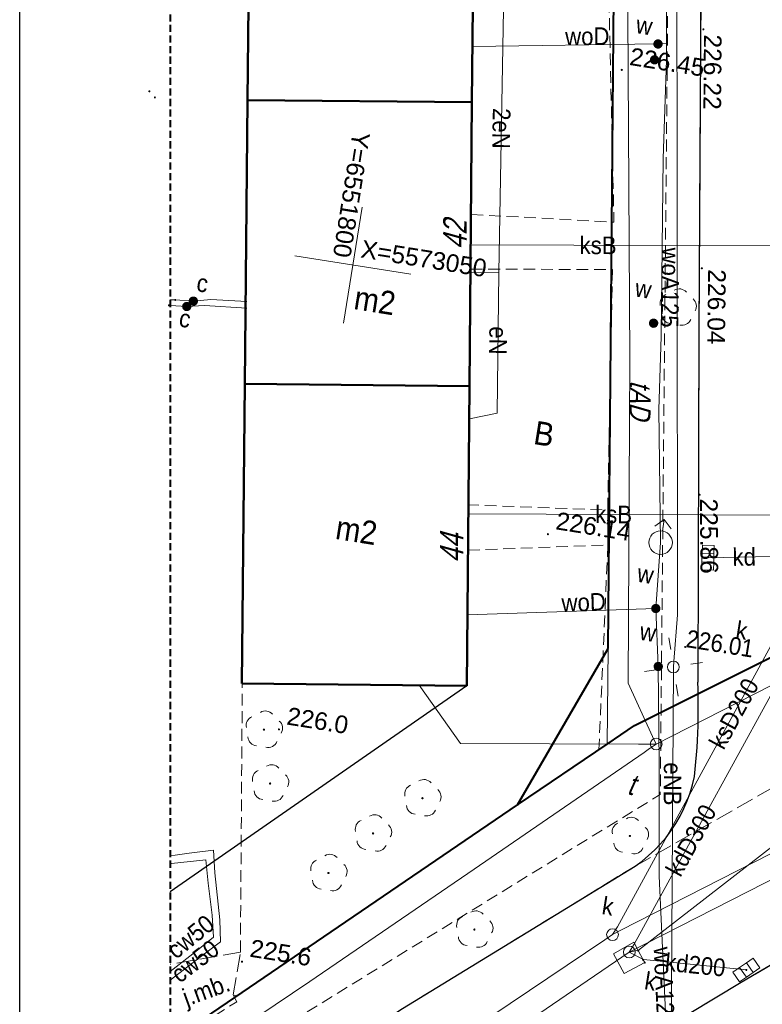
# Model space of a CAD drawing. Extents: x 6551780 to 6552081, y 5572957 to 5573171.
# Tile 13 of 19: x 6551976 to 6552007, y 5573012 to 5573053. Entities that reach past the tile are written whole.
import ezdxf
from ezdxf.enums import TextEntityAlignment as Align

# ---------------------------------------------------------------- set-up
doc = ezdxf.new("R2010")
doc.units = 0
doc.header["$LTSCALE"] = 0.5
for name, pattern in [('1.0_0.5', [1.5, 1, -0.5]), ('1.5_0.5', [2, 1.5, -0.5]), ('2', [0.9, 0.6, -0.3]), ('219-500', [0, 0]), ('mz1.0_0.5', [1.5, 1, -0.5]), ('otof_500', [0, 0])]:
    doc.linetypes.add(name, pattern=pattern)
for name, color, linetype in [('203-punkt graniczny', 7, 'Continuous'), ('218-kontur użytku gruntowego', 7, 'Continuous'), ('219-działka ewidencyjna', 7, 'Continuous'), ('238-Punkt adresowy budynku', 7, 'Continuous'), ('312-budynek ewidencyjny', 7, 'Continuous'), ('312-oznaczenie budynku ewidencyjnego-Atr117', 7, 'Continuous'), ('504-Opis i rzędna włazu prostokątnego-ST', 7, 'Continuous'), ('586-Atrybuty opisowe-STPOD', 7, 'Continuous'), ('chodnik', 7, 'Continuous'), ('chodnik (powierzchnia)', 7, 'Continuous'), ('drzewo liściaste', 7, 'Continuous'), ('furtka', 7, 'Continuous'), ('jezdnia', 7, 'Continuous'), ('jezdnia-Atr17', 7, 'Continuous'), ('komora podziemna', 7, 'Continuous'), ('kratka ściekowa', 7, 'Continuous'), ('krawężnik', 7, 'Continuous'), ('latarnia na słupie lub maszcie (punkt)', 7, 'Continuous'), ('OTRN_O', 7, 'Continuous'), ('podpora przewodów', 7, 'Continuous'), ('przewód ciepłowniczy', 7, 'Continuous'), ('przewód ciepłowniczy-Atr1', 7, 'Continuous'), ('przewód elektroenergetyczny (linia)', 7, 'Continuous'), ('przewód elektroenergetyczny (linia)-Atr1', 7, 'Continuous'), ('przewód kanalizacyjny', 7, 'Continuous'), ('przewód kanalizacyjny-Atr1', 7, 'Continuous'), ('przewód telekomunikacyjny (linia)', 7, 'Continuous'), ('przewód wodociągowy', 7, 'Continuous'), ('przewód wodociągowy-Atr1', 7, 'Continuous'), ('rzedna', 7, 'Continuous'), ('rzedna-Atr2', 7, 'Continuous'), ('Strzałka', 7, 'Continuous'), ('Wymiarowanie', 7, 'Continuous'), ('właz do komory lub kanału - okrągły', 7, 'Continuous'), ('właz do komory lub kanału - okrągły-Atr17', 7, 'Continuous'), ('właz okrągły - siec telekomunikacyjna (punkt)', 7, 'Continuous'), ('zasuwa lub zawór', 7, 'Continuous'), ('zasuwa lub zawór-Atr17', 7, 'Continuous')]:
    doc.layers.add(name, color=color, linetype=linetype)
for name, color, linetype, lineweight, true_color in [('EGUG_O', 7, 'Continuous', 20, 0x000000), ('OTRN', 7, 'Continuous', 20, 0x000000), ('OTRS', 7, 'Continuous', 20, 0x000000), ('OTRS_O', 7, 'Continuous', 20, 0x000000), ('PARSI', 7, 'Continuous', 20, 0x000000), ('SUW', 5, 'Continuous', 20, 0x0000ff)]:
    doc.layers.add(name, color=color, linetype=linetype, lineweight=lineweight, true_color=true_color)
doc.styles.add('BDOT', font='Arial.ttf', dxfattribs={"width": 0.9})
doc.styles.add('EGiB', font='Arial.ttf', dxfattribs={"width": 0.9})
doc.styles.add('MZSK', font='Arial.ttf', dxfattribs={"width": 0.9, "height": 0.75})
doc.styles.get("Standard").update_dxf_attribs({"font": 'arial.ttf', "width": 0.9})
doc.linetypes.add('MPNLZ', pattern='A,6,-2,[35,msgB.shx,S=0.016,R=0,X=-1,Y=0],6', length=14)

# ---------------------------------------------------------------- blocks, each defined once
blk = doc.blocks.new('203')
at = {"linetype": 'Continuous', "lineweight": 0}
h = blk.add_hatch(color=0, dxfattribs=at)
edge = h.paths.add_edge_path()
edge.add_arc((0, 0), 0.045, 0, 360)
blk = doc.blocks.new('SM011')
at = {"color": 0, "linetype": 'Continuous', "lineweight": 13}
for p, q in [((-0.53, 0.531), (-0.883, 0.884)), ((0.531, 0.531), (0.884, 0.884)), ((-0.53, -0.53), (-0.883, -0.883)), ((0.531, -0.53), (0.884, -0.883))]:
    blk.add_line(p, q, dxfattribs=at)
blk = doc.blocks.new('US15')
at = {"color": 0, "linetype": 'Continuous', "lineweight": 13}
blk.add_circle((0, 0), 0.25, dxfattribs=at)
blk = doc.blocks.new('US22')
at = {"color": 0, "linetype": 'Continuous', "lineweight": 13}
blk.add_circle((0, 0), 0.25, dxfattribs=at)
blk = doc.blocks.new('PW01')
at = {"linetype": 'Continuous', "lineweight": 13}
h = blk.add_hatch(color=0, dxfattribs=at)
edge = h.paths.add_edge_path()
edge.add_arc((0, 0), 0.045, 0, 360)
blk = doc.blocks.new('US25')
at = {"linetype": 'Continuous', "lineweight": 0}
h = blk.add_hatch(color=0, dxfattribs=at)
edge = h.paths.add_edge_path()
edge.add_arc((0, 0), 0.2, 0, 360)
blk = doc.blocks.new('US05')
at = {"color": 0, "linetype": 'Continuous', "lineweight": 13}
for p, q in [((-0.525, -0.25), (-0.525, 0.25)), ((-0.525, 0.25), (-0.175, 0.25)), ((-0.175, -0.25), (-0.175, 0.25)), ((-0.175, 0.25), (0.175, 0.25)), ((0.175, -0.25), (0.175, 0.25)), ((0.175, 0.25), (0.525, 0.25)), ((0.525, -0.25), (0.525, 0.25)), ((-0.525, -0.25), (-0.175, -0.25)), ((-0.175, -0.25), (0.175, -0.25)), ((0.175, -0.25), (0.525, -0.25))]:
    blk.add_line(p, q, dxfattribs=at)
blk = doc.blocks.new('OP021')
at = {"linetype": 'Continuous', "lineweight": 13}
h = blk.add_hatch(color=0, dxfattribs=at)
edge = h.paths.add_edge_path()
edge.add_arc((0, 0), 0.05, 0, 360)
at = {"color": 0, "linetype": 'Continuous', "lineweight": 13}
for centre, start, end in [((-0.38, 0.124), 121.308, 202.548), ((0, 0.4), 49.272, 130.728), ((0.38, 0.124), 337.452, 58.692), ((-0.235, -0.324), 193.221, 274.871), ((0.235, -0.324), 265.129, 346.779)]:
    blk.add_arc(centre, 0.4, start, end, dxfattribs=at)
blk = doc.blocks.new('SUWH')
at = {"layer": 'SUW', "color": 0, "lineweight": 18}
for p in [(-0.707, 1.293), (0, 1), (0.707, 1.293)]:
    blk.add_line(p, (0, 2), dxfattribs=at)
blk.add_circle((0, 0), 1, dxfattribs=at)
blk = doc.blocks.new('mzsk')
at = {"layer": 'PARSI', "color": 0}
for p, q in [((0, -5), (0, 5)), ((5, 0), (-5, 0))]:
    blk.add_line(p, q, dxfattribs=at)
blk = doc.blocks.new('OTRS')
at = {"layer": 'OTRS', "color": 0, "lineweight": -3, "const_width": 0.09}
blk.add_lwpolyline([(-0.045, 0, 1), (0.045, 0, 1)], format="xyb", close=True, dxfattribs=at)
at = {"layer": 'OTRS_O', "color": 0, "style": 'BDOT'}
blk.add_attdef('RZEDNA', (0.514, 0.515), '', height=1.5, dxfattribs=at)
blk = doc.blocks.new('OTRN')
at = {"layer": 'OTRN', "color": 0, "const_width": 0.09}
blk.add_lwpolyline([(-0.045, 0, 1), (0.045, 0, 1)], format="xyb", close=True, dxfattribs=at)
at = {"layer": 'OTRN_O', "color": 0, "style": 'BDOT'}
blk.add_attdef('RZEDNA', (0.514, 0.515), '', height=1.5, dxfattribs=at)
blk = doc.blocks.new('A$C664B2598')
at = {"layer": 'Strzałka', "color": 6, "linetype": 'Continuous', "lineweight": 40}
for p, q in [((6551813.29, 5573035.605), (6551807.29, 5573075.53)), ((6551810.536, 5573028.425), (6551813.29, 5573035.605)), ((6551797.51, 5573016.169), (6551810.536, 5573028.425))]:
    blk.add_line(p, q, dxfattribs=at)
at = {"layer": 'Strzałka', "linetype": 'MPNLZ', "lineweight": 25}
for points in [[(6551796.36, 5573108.269), (6551801.361, 5573074.644), (6551802.12, 5573069.73), (6551803.92, 5573057.64), (6551805.72, 5573045.7), (6551807.6, 5573033.09)], [(6551807.6, 5573033.09), (6551796.509, 5573022.456)]]:
    blk.add_lwpolyline(points, dxfattribs=at)
at = {"layer": 'Strzałka', "color": 6, "linetype": 'Continuous', "lineweight": 40, "flags": 128}
blk.add_lwpolyline([(6551810.536, 5573028.425), (6551813.89, 5573031.58), (6551814.91, 5573032.54), (6551822.88, 5573038.25), (6551832.82, 5573045.27)], dxfattribs=at)
at = {"layer": 'OTRN', "color": 18, "true_color": 0x000000, "xscale": 0.5, "yscale": 0.5, "zscale": 0.5}
for p, values in [((6551800, 5573030, 225.96), {'RZEDNA': '226.0'}), ((6551800, 5573020, 225.55), {'RZEDNA': '225.6'})]:
    blk.add_blockref('OTRN', p, dxfattribs=at).add_auto_attribs(values)
at = {"layer": 'OTRS', "color": 18, "true_color": 0x000000}
ref = blk.add_blockref('OTRS', (6551813.16, 5573062.25, 226.219), dxfattribs=dict(at, xscale=0.5, yscale=0.5, zscale=0.5))
ref.add_attrib('RZEDNA', '226.22', (6551813.216, 5573062.041, 226.219), dxfattribs={"layer": 'OTRS_O', "color": 0, "height": 0.75, "rotation": 278.6249, "style": 'BDOT'})
at = {"layer": 'OTRS', "color": 18, "true_color": 0x000000, "xscale": 0.5, "yscale": 0.5, "zscale": 0.5}
for p, values in [((6551810, 5573060, 226.45), {'RZEDNA': '226.45'}), ((6551810, 5573040, 226.14), {'RZEDNA': '226.14'})]:
    blk.add_blockref('OTRS', p, dxfattribs=at).add_auto_attribs(values)
at = {"layer": 'OTRS', "color": 18, "true_color": 0x000000}
ref = blk.add_blockref('OTRS', (6551814.69, 5573052.2, 226.038), dxfattribs=dict(at, xscale=0.5, yscale=0.5, zscale=0.5))
ref.add_attrib('RZEDNA', '226.04', (6551814.963, 5573052.206, 226.038), dxfattribs={"layer": 'OTRS_O', "color": 0, "height": 0.75, "rotation": 278.3132, "style": 'BDOT'})
ref = blk.add_blockref('OTRS', (6551816.11, 5573042.67, 225.859), dxfattribs=dict(at, xscale=0.5, yscale=0.5, zscale=0.5))
ref.add_attrib('RZEDNA', '225.86', (6551816.15, 5573042.515, 225.859), dxfattribs={"layer": 'OTRS_O', "color": 0, "height": 0.75, "rotation": 279.5022, "style": 'BDOT'})
blk = doc.blocks.new('SEDVADV')
at = {"layer": '218-kontur użytku gruntowego', "color": 96, "linetype": 'Continuous', "lineweight": 18, "true_color": 0x008000, "flags": 128}
for points in [[(-17.515, 10.829), (-12.115, -25.071)], [(-12.115, -25.071), (-17.515, 10.829)], [(-12.115, -25.071), (-10.915, -33.121)], [(-10.915, -33.121), (-12.115, -25.071)], [(-9.895, -32.161), (-1.925, -26.451)], [(-1.925, -26.451), (-9.895, -32.161)], [(-10.915, -33.121), (-9.895, -32.161)], [(-9.895, -32.161), (-10.915, -33.121)], [(-24.775, -46.161), (-10.915, -33.121)], [(-10.915, -33.121), (-24.775, -46.161)]]:
    blk.add_lwpolyline(points, dxfattribs=at)
at = {"layer": '218-kontur użytku gruntowego', "color": 96, "linetype": 'Continuous', "lineweight": 18, "true_color": 0x008000}
for points in [[(-27.295, -48.536), (-24.775, -46.161)], [(-24.775, -46.161), (-27.295, -48.536)]]:
    blk.add_lwpolyline(points, dxfattribs=at)
at = {"layer": '219-działka ewidencyjna', "color": 7, "linetype": '219-500', "lineweight": 18, "flags": 128}
for points in [[(-17.515, 10.829), (-12.115, -25.071)], [(-10.915, -33.121), (-12.115, -25.071)], [(-1.925, -26.451), (-9.895, -32.161)], [(-9.895, -32.161), (-10.915, -33.121)], [(-10.915, -33.121), (-24.775, -46.161)]]:
    blk.add_lwpolyline(points, dxfattribs=at)
at = {"layer": '219-działka ewidencyjna', "color": 7, "linetype": '219-500', "lineweight": 18}
blk.add_lwpolyline([(-27.295, -48.536), (-24.775, -46.161)], dxfattribs=at)
at = {"layer": '312-budynek ewidencyjny', "color": 7, "linetype": 'Continuous', "lineweight": 50, "flags": 128}
for points in [[(-22.685, 5.029), (-20.885, -7.061)], [(-30.335, -8.481), (-32.125, 3.559)], [(-20.885, -7.061), (-30.335, -8.481)], [(-20.885, -7.061), (-30.335, -8.481)], [(-19.085, -19.001), (-20.885, -7.061)], [(-30.335, -8.481), (-28.555, -20.411)], [(-19.085, -19.001), (-28.555, -20.411)], [(-28.555, -20.411), (-19.085, -19.001)], [(-17.205, -31.611), (-19.085, -19.001)], [(-28.555, -20.411), (-26.675, -33.021)], [(-26.675, -33.021), (-17.205, -31.611)]]:
    blk.add_lwpolyline(points, dxfattribs=at)
at = {"layer": 'chodnik', "color": 7, "linetype": '1.0_0.5', "lineweight": 18, "flags": 128}
blk.add_lwpolyline([(-21.945, 0.079), (-20.165, -11.781), (-14.115, -11.151), (-16.305, 0.859)], close=True, dxfattribs=at)
at = {"layer": 'chodnik (powierzchnia)', "color": 7, "linetype": 'mz1.0_0.5', "lineweight": 18, "flags": 128}
for points in [[(-14.455, 6.019), (-8.345, -34.881), (-23.315, -47.741)], [(-19.825, -14.081), (-13.865, -13.151), (-12.455, -23.291), (-18.345, -24.001)], [(-12.215, -24.751), (-11.225, -33.401), (-24.795, -46.181), (-24.905, -46.161)], [(-18.055, -25.911), (-12.215, -24.751)], [(-24.935, -44.321), (-26.655, -33.001)]]:
    blk.add_lwpolyline(points, dxfattribs=at)
at = {"layer": 'furtka', "color": 7, "linetype": 'otof_500', "lineweight": 18, "flags": 128}
blk.add_lwpolyline([(-12.215, -24.751), (-12.455, -23.291)], dxfattribs=at)
at = {"layer": 'jezdnia', "color": 7, "linetype": '1.5_0.5', "lineweight": 18}
for points in [[(-13.105, 6.249), (-9.815, -15.201), (-7.515, -29.911), (-7.455, -30.211), (-7.405, -30.521), (-7.355, -30.821), (-7.305, -31.131), (-7.255, -31.441), (-7.215, -31.741), (-7.175, -32.051), (-7.145, -32.361), (-7.115, -32.661), (-7.085, -32.971), (-7.065, -33.281), (-7.045, -33.591), (-7.025, -33.901), (-7.055, -34.261), (-7.095, -34.621), (-7.165, -34.971), (-7.255, -35.321), (-7.365, -35.661), (-7.495, -36.001), (-7.645, -36.331), (-7.815, -36.651), (-8.005, -36.951), (-8.205, -37.251), (-8.435, -37.531), (-8.665, -37.801), (-8.925, -38.061), (4.905, -26.951)], [(-26.489, -53.606), (-21.895, -49.331), (-17.745, -45.601), (-8.925, -38.061), (4.905, -26.951), (5.105, -26.371), (5.715, -25.931), (6.355, -26.001), (19.865, -16.251), (24.225, -13.101), (38.355, -2.887)], [(39.538, -10.749), (27.205, -19.491), (9.505, -32.071), (9.665, -32.321), (8.945, -32.841), (8.755, -32.611), (5.905, -34.681), (3.095, -36.761), (-0.245, -39.411), (-3.695, -42.241), (-6.655, -44.741), (-9.445, -47.211), (-15.255, -52.441), (-18.535, -55.531), (-24.215, -60.911), (-25.182, -61.818)], [(-27.278, -48.646), (-24.755, -46.421), (-24.955, -46.161), (-24.935, -44.321), (-27.811, -45.297)]]:
    blk.add_lwpolyline(points, dxfattribs=at)
at = {"layer": 'komora podziemna', "color": 36, "linetype": 'Continuous', "lineweight": 18, "true_color": 0x803300, "flags": 128}
blk.add_lwpolyline([(-9.245, -41.891), (-8.475, -41.271), (-8.225, -41.591), (-7.965, -41.941), (-7.875, -42.051), (-8.665, -42.641)], close=True, dxfattribs=at)
at = {"layer": 'krawężnik', "color": 7, "linetype": 'Continuous', "lineweight": 25}
for points in [[(-18.92, 44.901), (-17.525, 35.349), (-15.775, 23.619), (-13.725, 10.019), (-13.105, 6.249), (-9.815, -15.201), (-7.515, -29.911)], [(39.538, -10.749), (27.205, -19.491), (9.505, -32.071), (9.665, -32.321), (8.945, -32.841), (8.755, -32.611), (5.905, -34.681), (3.095, -36.761), (-0.245, -39.411), (-3.695, -42.241), (-6.655, -44.741), (-9.445, -47.211), (-15.255, -52.441), (-18.535, -55.531), (-24.215, -60.911), (-25.182, -61.818)], [(-26.489, -53.606), (-21.895, -49.331), (-17.745, -45.601), (-8.925, -38.061)]]:
    blk.add_lwpolyline(points, dxfattribs=at)
at = {"layer": 'krawężnik', "color": 7, "linetype": 'Continuous', "lineweight": 25, "flags": 128}
blk.add_lwpolyline([(-8.925, -38.061), (-8.665, -37.801), (-8.435, -37.531), (-8.205, -37.251), (-8.005, -36.951), (-7.815, -36.651), (-7.645, -36.331), (-7.495, -36.001), (-7.365, -35.661), (-7.255, -35.321), (-7.165, -34.971), (-7.095, -34.621), (-7.055, -34.261), (-7.025, -33.901), (-7.045, -33.591), (-7.065, -33.281), (-7.085, -32.971), (-7.115, -32.661), (-7.145, -32.361), (-7.175, -32.051), (-7.215, -31.741), (-7.255, -31.441), (-7.305, -31.131), (-7.355, -30.821), (-7.405, -30.521), (-7.455, -30.211), (-7.515, -29.911)], dxfattribs=at)
at = {"layer": 'przewód ciepłowniczy', "color": 212, "linetype": 'Continuous', "lineweight": 18, "true_color": 0xd200d2}
for points in [[(-32.252, -17.382), (-32.035, -17.351), (-31.265, -17.281), (-30.545, -17.091), (-29.015, -16.941)], [(-28.975, -17.221), (-30.765, -17.391), (-31.505, -17.551), (-32.215, -17.617)], [(-28.538, -40.728), (-28.325, -40.671), (-27.755, -40.501), (-26.745, -40.211), (-26.545, -41.161), (-26.015, -43.101), (-25.845, -44.011), (-26.525, -44.731), (-27.705, -45.958)], [(-28.483, -41.07), (-28.425, -41.051), (-27.005, -40.671), (-26.745, -41.631), (-26.365, -42.951), (-26.165, -43.871), (-26.815, -44.581), (-27.763, -45.598)]]:
    blk.add_lwpolyline(points, dxfattribs=at)
at = {"layer": 'przewód elektroenergetyczny (linia)', "color": 1, "linetype": 'Continuous', "lineweight": 18}
blk.add_lwpolyline([(-19.747, 44.786), (-18.565, 36.759), (-18.535, 36.509), (-18.495, 36.259), (-13.755, 3.699), (-13.725, 3.449), (-13.685, 3.199), (-8.815, -27.221), (-8.665, -29.211), (-8.645, -29.441)], dxfattribs=at)
at = {"layer": 'przewód elektroenergetyczny (linia)', "color": 1, "linetype": 'Continuous', "lineweight": 18, "flags": 128}
for points in [[(-20.295, -2.151), (-18.625, -14.031)], [(-18.625, -14.031), (-19.805, -14.241)], [(-18.625, -14.031), (-17.745, -19.961), (-18.875, -20.381)], [(-8.645, -29.441), (-6.225, -45.241)]]:
    blk.add_lwpolyline(points, dxfattribs=at)
at = {"layer": 'przewód kanalizacyjny', "color": 36, "linetype": 'Continuous', "lineweight": 18, "true_color": 0x803300}
for points in [[(-26.02, -56.552), (-9.705, -41.361), (-9.415, -41.091), (-9.095, -40.851), (28.755, -13.291), (38.715, -5.282)], [(38.897, -6.489), (29.355, -14.101), (-8.595, -41.711), (-25.798, -57.944)]]:
    blk.add_lwpolyline(points, dxfattribs=at)
at = {"layer": 'przewód kanalizacyjny', "color": 36, "linetype": 'Continuous', "lineweight": 18, "true_color": 0x803300, "flags": 128}
for points in [[(-19.985, -13.061), (-6.975, -11.031)], [(-18.285, -24.381), (-5.215, -22.351)], [(-3.935, -23.921), (-4.595, -24.021), (-7.925, -24.621)], [(5.865, -26.571), (-8.215, -41.571), (-8.595, -41.711)], [(-9.415, -41.091), (-9.255, -40.731), (-4.455, -27.231)], [(-3.415, -27.341), (-8.445, -41.341), (-8.595, -41.711)], [(-3.555, -41.681), (-7.945, -41.931), (-8.595, -41.711)]]:
    blk.add_lwpolyline(points, dxfattribs=at)
at = {"layer": 'przewód telekomunikacyjny (linia)', "color": 30, "linetype": 'Continuous', "lineweight": 18, "true_color": 0xff9100}
blk.add_lwpolyline([(-27.068, -49.968), (-21.825, -45.091), (-15.665, -39.261), (-9.305, -33.231), (-9.105, -33.031), (-9.085, -33.011), (-8.855, -32.791), (-9.055, -32.501), (-10.435, -30.421), (-12.535, -16.791), (-14.925, -2.341), (-17.025, 10.889), (-20.135, 30.789), (-22.326, 44.425)], dxfattribs=at)
at = {"layer": 'przewód telekomunikacyjny (linia)', "color": 30, "linetype": 'Continuous', "lineweight": 18, "true_color": 0xff9100, "flags": 128}
for points in [[(-8.855, -32.791), (-8.245, -32.351), (4.595, -23.011), (23.115, -10.481), (23.735, -10.051)], [(-8.855, -32.791), (-9.595, -32.911), (-17.075, -34.071), (-19.215, -31.901)]]:
    blk.add_lwpolyline(points, dxfattribs=at)
at = {"layer": 'przewód wodociągowy', "color": 5, "linetype": 'Continuous', "lineweight": 18, "flags": 128}
for points in [[(-13.105, -3.301), (-13.755, 0.839)], [(-13.105, -3.301), (-13.455, -3.371), (-21.235, -4.711)], [(-12.995, -4.001), (-13.105, -3.301)], [(-13.495, -4.061), (-12.995, -4.001)], [(-9.775, -27.101), (-10.015, -24.301), (-10.975, -18.721), (-11.375, -15.641), (-12.475, -8.141), (-12.995, -4.001)], [(-9.775, -27.101), (-17.645, -28.631)], [(-6.305, -45.781), (-7.845, -38.321), (-8.605, -33.581), (-9.285, -29.521), (-9.775, -27.101)]]:
    blk.add_lwpolyline(points, dxfattribs=at)
at = {"layer": 'Strzałka', "color": 204, "linetype": '2', "lineweight": 40}
blk.add_lwpolyline([(30.135, 51.769), (-41.655, 41.719), (-23.695, -71.161), (41.065, -20.901)], close=True, dxfattribs=at)
at = {"layer": '203-punkt graniczny', "color": 7, "linetype": 'Continuous', "lineweight": 18}
for p in [(-12.115, -25.071), (-24.775, -46.161)]:
    blk.add_blockref('203', p, dxfattribs=at)
at = {"layer": 'drzewo liściaste', "color": 94, "linetype": 'Continuous', "lineweight": 18}
for p in [(-10.865, -14.311), (-25.435, -34.811), (-18.315, -36.631), (-24.815, -37.031), (-9.345, -36.831), (-20.155, -38.441), (-21.765, -40.401), (-15.255, -41.801)]:
    blk.add_blockref('OP021', p, dxfattribs=at)
at = {"layer": 'kratka ściekowa', "color": 36, "linetype": 'Continuous', "lineweight": 18, "true_color": 0x803300}
for p, rotation in [((-7.925, -24.621), 277.656), ((-3.555, -41.681), 44.04999999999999)]:
    blk.add_blockref('US05', p, dxfattribs=dict(at, rotation=rotation))
at = {"layer": 'latarnia na słupie lub maszcie (punkt)', "color": 7, "linetype": 'Continuous', "lineweight": 18, "rotation": 333.027}
blk.add_blockref('SM011', (-8.645, -29.441), dxfattribs=at)
at = {"layer": 'PARSI', "xscale": 0.5, "yscale": 0.5, "zscale": 0.5}
blk.add_blockref('mzsk', (-24.805, -14.701), dxfattribs=at)
at = {"layer": 'podpora przewodów', "color": 7, "linetype": 'Continuous', "lineweight": 18}
blk.add_blockref('US15', (-8.645, -29.441), dxfattribs=at)
at = {"layer": 'rzedna', "color": 212, "linetype": 'Continuous', "lineweight": 18}
for p in [(-34.515, -8.761), (-34.245, -8.981), (-32.265, -17.621), (-32.035, -17.351), (-31.505, -17.551), (-31.265, -17.281)]:
    blk.add_blockref('PW01', p, dxfattribs=at)
at = {"layer": 'rzedna', "color": 5, "linetype": 'Continuous', "lineweight": 18, "rotation": 84.888}
blk.add_blockref('PW01', (-8.285, -28.521), dxfattribs=at)
at = {"layer": 'rzedna', "color": 36, "linetype": 'Continuous', "lineweight": 18, "true_color": 0x803300}
for p in [(-8.225, -41.591), (-3.555, -41.681), (-7.965, -41.941), (-7.875, -42.051)]:
    blk.add_blockref('PW01', p, dxfattribs=at)
at = {"layer": 'właz do komory lub kanału - okrągły', "color": 7, "linetype": 'Continuous', "lineweight": 18}
for p in [(-9.415, -41.091), (-8.595, -41.711)]:
    blk.add_blockref('US22', p, dxfattribs=at)
at = {"layer": 'właz okrągły - siec telekomunikacyjna (punkt)', "color": 7, "linetype": 'Continuous', "lineweight": 18, "rotation": 8.08}
blk.add_blockref('US22', (-8.855, -32.791), dxfattribs=at)
at = {"layer": 'zasuwa lub zawór', "color": 5, "linetype": 'Continuous', "lineweight": 18}
for p, rotation in [((-13.455, -3.371), 91.083), ((-13.495, -4.061), 85.943), ((-9.775, -27.101), 91.859), ((-9.285, -29.521), 84.888)]:
    blk.add_blockref('US25', p, dxfattribs=dict(at, rotation=rotation))
blk.add_blockref('US25', (-11.775, -15.131), dxfattribs=at)
at = {"layer": 'zasuwa lub zawór', "color": 212, "linetype": 'Continuous', "lineweight": 18, "true_color": 0xd200d2}
for p in [(-31.265, -17.281), (-31.505, -17.551)]:
    blk.add_blockref('US25', p, dxfattribs=at)
at = {"layer": '238-Punkt adresowy budynku', "color": 7, "linetype": 'Continuous', "lineweight": 25, "oblique": 15, "width": 0.79}
for s, rotation, p in [('42', 98.573, (-20.222, -12.671)), ('44', 98.475, (-18.265, -25.861))]:
    blk.add_text(s, height=1, rotation=rotation, dxfattribs=at).set_placement(p, align=Align.CENTER)
at = {"layer": '312-oznaczenie budynku ewidencyjnego-Atr117', "color": 7, "width": 0.9}
for p in [(-23.637, -16.043), (-22.875, -25.821)]:
    blk.add_text('m2', height=1, dxfattribs=at).set_placement(p, align=Align.MIDDLE_CENTER)
at = {"layer": '504-Opis i rzędna włazu prostokątnego-ST', "color": 7, "linetype": 'Continuous', "lineweight": 18, "oblique": 15, "width": 0.79}
blk.add_text('t', height=0.9, dxfattribs=at).set_placement((-9.775, -34.201), align=Align.TOP_LEFT)
at = {"layer": '586-Atrybuty opisowe-STPOD', "color": 30, "linetype": 'Continuous', "lineweight": 18, "true_color": 0xff9100, "oblique": 15, "width": 0.79}
blk.add_text('tAD', height=0.9, rotation=277.992, dxfattribs=at).set_placement((-11.495, -17.561), align=Align.TOP_LEFT)
at = {"layer": 'EGUG_O', "color": 96, "true_color": 0x008000, "insert": (-16.055, -21.009), "char_height": 1, "attachment_point": 7, "style": 'EGiB'}
blk.add_mtext('B', dxfattribs=at)
at = {"layer": 'jezdnia-Atr17', "color": 7, "width": 0.9}
blk.add_text('j.mb.', height=0.75, rotation=28.902, dxfattribs=at).set_placement((-26.834, -46.961))
at = {"layer": 'przewód ciepłowniczy-Atr1', "color": 212, "true_color": 0xd200d2, "width": 0.9}
for rotation, p in [(48.27, (-27.868, -44.822)), (46.117, (-27.545, -45.791))]:
    blk.add_text('cw50', height=0.75, rotation=rotation, dxfattribs=at).set_placement(p, align=Align.MIDDLE_LEFT)
at = {"layer": 'przewód elektroenergetyczny (linia)-Atr1', "color": 1, "width": 0.9}
for s, rotation, p in [('2eN', 278.001, (-19.595, -7.111)), ('eN', 278.441, (-18.285, -16.301)), ('eNB', 278.708, (-8.035, -33.451))]:
    blk.add_text(s, height=0.75, rotation=rotation, dxfattribs=at).set_placement(p, align=Align.MIDDLE_LEFT)
at = {"layer": 'przewód kanalizacyjny-Atr1', "color": 36, "true_color": 0x803300, "width": 0.9}
for s, rotation, p in [('ksB', 8.868, (-15.405, -12.351)), ('ksB', 8.828, (-12.955, -23.551)), ('kd', 10.214, (-6.895, -24.431)), ('ksD200', 70.427, (-6.325, -32.501)), ('kdD300', 70.237, (-7.295, -38.131)), ('kd200', 3.26, (-7.015, -41.881))]:
    blk.add_text(s, height=0.75, rotation=rotation, dxfattribs=at).set_placement(p, align=Align.MIDDLE_LEFT)
at = {"layer": 'przewód wodociągowy-Atr1', "color": 5, "width": 0.9}
for s, rotation, p in [('woD', 9.727, (-17.345, -4.051)), ('woA125', 278.207, (-11.935, -11.891)), ('woD', 10.956, (-13.705, -27.871))]:
    blk.add_text(s, height=0.75, rotation=rotation, dxfattribs=at).set_placement(p)
blk.add_text('woA125', height=0.75, rotation=281.664, dxfattribs=at).set_placement((-7.235, -41.271), align=Align.MIDDLE_LEFT)
at = {"layer": 'rzedna-Atr2', "color": 36, "true_color": 0x803300, "width": 0.9}
blk.add_text('226.01', height=0.75, dxfattribs=at).set_placement((-8.285, -28.521))
at = {"layer": 'Wymiarowanie', "style": 'MZSK'}
blk.add_text('Y=6551800', height=0.75, rotation=270, dxfattribs=at).set_placement((-24.955, -14.451), align=Align.TOP_RIGHT)
blk.add_text('X=5573050', height=0.75, dxfattribs=at).set_placement((-24.555, -14.551), align=Align.BOTTOM_LEFT)
at = {"layer": 'właz do komory lub kanału - okrągły-Atr17', "color": 7, "width": 0.9}
for p in [(-6.255, -27.821), (-10.035, -40.301), (-7.745, -43.171)]:
    blk.add_text('k', height=0.75, dxfattribs=at).set_placement(p)
at = {"layer": 'zasuwa lub zawór-Atr17', "color": 5, "width": 0.9}
for p in [(-14.495, -3.061), (-12.775, -14.131), (-10.775, -26.101), (-10.285, -28.521)]:
    blk.add_text('w', height=0.75, dxfattribs=at).set_placement(p)
at = {"layer": 'zasuwa lub zawór-Atr17', "color": 212, "true_color": 0xd200d2, "width": 0.9}
for p in [(-31.235, -16.841), (-31.735, -18.441)]:
    blk.add_text('c', height=0.75, dxfattribs=at).set_placement(p)
at = {"layer": 'SUW', "color": 5, "lineweight": 18, "true_color": 0x0000ff, "xscale": 0.5, "yscale": 0.5, "zscale": 0.5}
blk.add_blockref('SUWH', (-10.015, -24.301, 0.5), dxfattribs=at)
blk.add_blockref('A$C664B2598', (-6551824.805, -5573064.701))

msp = doc.modelspace()

# ---------------------------------------------------------------- block references
at = {"rotation": 350.9596171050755}
msp.add_blockref('SEDVADV', (6552016.812, 5573053.606), dxfattribs=at)

# ---------------------------------------------------------------- next in the draw order: linework, layer by layer
at = {"flags": 128}
msp.add_lwpolyline([(6551975.83, 5573105.19), (6552080.83, 5573105.19), (6552080.83, 5572956.69), (6551975.83, 5572956.69)], close=True, dxfattribs=at)

doc.saveas('drawing.dxf')
